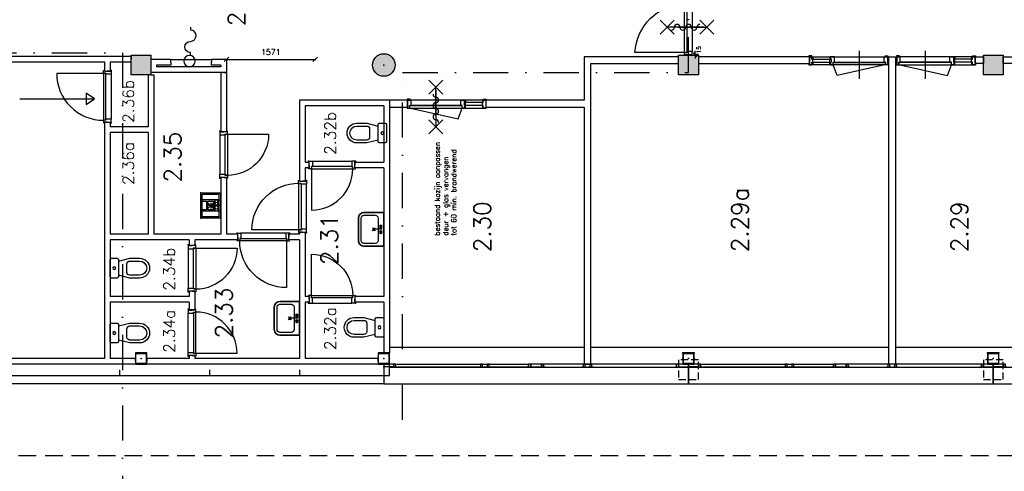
# Model space of a CAD drawing. Extents: x 7198 to 172353, y -998 to 131648.
# Tile 24 of 66: x 37532 to 54978, y 30446 to 38450. Entities that reach past the tile are written whole.
import ezdxf

# ---------------------------------------------------------------- set-up
doc = ezdxf.new("R2010")
doc.units = 0
doc.header["$LTSCALE"] = 50
doc.header["$MEASUREMENT"] = 0
doc.header["$PDSIZE"] = -1
for name, pattern in [('DASHDOT', [25, 12.5, -6.25, 0, -6.25]), ('DASHED', [0.75, 0.5, -0.25]), ('HIDDEN', [9.375, 6.25, -3.125]), ('HIDDEN2', [0.1875, 0.125, -0.0625])]:
    doc.linetypes.add(name, pattern=pattern)
doc.layers.get('0').update_dxf_attribs({"linetype": 'CONTINUOUS'})
doc.layers.get('DEFPOINTS').update_dxf_attribs({"linetype": 'CONTINUOUS'})
for name, color, linetype in [('_BESTAAND_ONGEWIJZIGD', 8, 'CONTINUOUS'), ('_BRANDCOMPART', 6, 'DASHDOT'), ('_DETAILNUMMERS', 4, 'CONTINUOUS'), ('_KOLOMBESTAAND', 212, 'CONTINUOUS'), ('A--01A1_ACEER', 1, 'CONTINUOUS'), ('A--A28--_F-2--', 7, 'CONTINUOUS'), ('A--L$7A1-_STRAMIEN', 1, 'CONTINUOUS'), ('A--L21--', 3, 'CONTINUOUS'), ('A--L21A1_BUITENWAND', 1, 'CONTINUOUS'), ('A--L22--SOLID', 111, 'CONTINUOUS'), ('A--L22AC1_BINNENWAND', 1, 'HIDDEN2'), ('A--L28--', 7, 'CONTINUOUS'), ('A--L28--_F-2--', 7, 'CONTINUOUS'), ('A--L32--', 7, 'CONTINUOUS'), ('A--L32--_F-2--', 7, 'CONTINUOUS'), ('A--L32--_F-23-', 2, 'CONTINUOUS'), ('A--L32--_F123-', 1, 'CONTINUOUS'), ('A--L32--_F123-DRAAIR', 7, 'CONTINUOUS'), ('A--L56--', 7, 'CONTINUOUS'), ('A--L56--_F123-', 7, 'CONTINUOUS'), ('A--L65--', 7, 'CONTINUOUS'), ('A--L65--_F-23-', 7, 'CONTINUOUS'), ('A--L65--_F123-', 7, 'CONTINUOUS'), ('A--L74--', 7, 'CONTINUOUS'), ('A--L74--_F-23-', 7, 'CONTINUOUS'), ('A--M$1A-_F123-', 1, 'CONTINUOUS'), ('A--M1$A-_F123-', 1, 'CONTINUOUS'), ('A--T$1A-_F123-_RNR', 4, 'CONTINUOUS'), ('L1', 1, 'CONTINUOUS'), ('TEKST_KOZIJNMERK', 2, 'CONTINUOUS'), ('X--LR---_CP', 7, 'CONTINUOUS')]:
    doc.layers.add(name, color=color, linetype=linetype)
doc.layers.add('bruto vloeroppervlak', color=3, linetype='CONTINUOUS', plot=False)
doc.styles.add('ALFA-0_25', font='ROMANS')
doc.styles.add('B-01', font='SIMPLEX.SHX', dxfattribs={"width": 0.8, "height": 4.5})
doc.styles.add('HIEMSTRA', font='romans.shx')
doc.dimstyles.get("Standard").update_dxf_attribs({"dimscale": 40, "dimtxt": 2.5, "dimasz": 2, "dimexe": 0.3, "dimexo": 0.3, "dimgap": 2, "dimtad": 1, "dimdec": 0, "dimzin": 0, "dimdsep": 46, "dimtxsty": 'HIEMSTRA', "dimblk1": 'OBLIQUE', "dimblk2": 'OBLIQUE', "dimsah": 1, "dimcen": -0.09, "dimdle": 0.3, "dimse1": 1, "dimclrd": 2, "dimclre": 2, "dimclrt": 3, "dimadec": 0, "dimazin": 0, "dimtfac": 1, "dimtdec": 4, "dimtofl": 0, "dimtmove": 2, "dimatfit": 3, "dimldrblk": 'OBLIQUE', "dimfxl": 1, "dimtvp": 625, "dimtolj": 1, "dimtzin": 0, "dimarcsym": 0})
doc.dimstyles.new('STANDARD$0', dxfattribs={"dimscale": 50, "dimtxt": 2.5, "dimasz": 2, "dimexe": 2, "dimexo": 0, "dimgap": 2, "dimtad": 1, "dimdec": 0, "dimzin": 0, "dimdsep": 46, "dimtxsty": 'ALFA-0_25', "dimblk1": 'OBLIQUE', "dimblk2": 'OBLIQUE', "dimsah": 1, "dimcen": -3, "dimdle": 2, "dimclrd": 1, "dimclre": 1, "dimclrt": 2, "dimadec": 0, "dimazin": 0, "dimtfac": 0.666667, "dimtofl": 0, "dimtmove": 2, "dimatfit": 3, "dimldrblk": 'OBLIQUE', "dimfxl": 1, "dimtvp": 0.833333, "dimtolj": 1, "dimtzin": 0, "dimarcsym": 0})

# ---------------------------------------------------------------- blocks, each defined once
blk = doc.blocks.new('Q0340041A')
at = {"layer": '_BESTAAND_ONGEWIJZIGD', "linetype": 'Continuous'}
blk.add_lwpolyline([(0, 0), (0, -40), (726.12, -40), (723.12, 0), (0, 0)], close=True, dxfattribs=at)
blk.add_lwpolyline([(0, -40), (0, -770, 0.41421356), (730, -40)], format="xyb", dxfattribs=at)
blk = doc.blocks.new('DR_730BE')
at = {"layer": '_BESTAAND_ONGEWIJZIGD'}
blk.add_line((67, 0), (765, 0), dxfattribs=at)
for points in [[(0, -9), (0, 0), (67, 0), (67, -94), (52, -94), (52, -139), (0, -139), (0, -121), (12, -121), (12, -9), (0, -9)], [(832, -9), (832, 0), (765, 0), (765, -94), (780, -94), (780, -139), (832, -139), (832, -121), (820, -121), (820, -9), (832, -9)]]:
    blk.add_lwpolyline(points, close=True, dxfattribs=at)
at = {"layer": 'X--LR---_CP', "linetype": 'Continuous'}
blk.add_point((0, 0), dxfattribs=at)
blk.add_point((0, 0), dxfattribs=at)
at = {"layer": 'X--LR---_CP', "color": 1, "linetype": 'Continuous'}
blk.add_point((832, 0), dxfattribs=at)
blk.add_point((832, 0), dxfattribs=at)
blk.add_point((832, 0), dxfattribs=at)
at = {"layer": 'A--L32--', "linetype": 'Continuous'}
blk.add_blockref('Q0340041A', (54, -96), dxfattribs=at)
blk = doc.blocks.new('DR_830BE')
at = {"layer": '_BESTAAND_ONGEWIJZIGD'}
blk.add_line((67, 0), (865, 0), dxfattribs=at)
for points in [[(0, -9), (0, 0), (67, 0), (67, -94), (52, -94), (52, -139), (0, -139), (0, -121), (12, -121), (12, -9), (0, -9)], [(932, -9), (932, 0), (865, 0), (865, -94), (880, -94), (880, -139), (932, -139), (932, -121), (920, -121), (920, -9), (932, -9)]]:
    blk.add_lwpolyline(points, close=True, dxfattribs=at)
at = {"layer": '_BESTAAND_ONGEWIJZIGD', "linetype": 'Continuous'}
blk.add_lwpolyline([(54, -96), (54, -136), (880, -136), (877, -96), (54, -96)], close=True, dxfattribs=at)
blk.add_lwpolyline([(54, -136), (54, -966, 0.414214), (884, -136)], format="xyb", dxfattribs=at)
at = {"layer": 'A--L32--_F-23-', "color": 2, "linetype": 'Continuous'}
blk.add_lwpolyline([(54, -96), (54, -136), (880, -136), (877, -96), (54, -96)], close=True, dxfattribs=at)
at = {"layer": 'X--LR---_CP', "linetype": 'Continuous'}
blk.add_point((0, 0), dxfattribs=at)
blk.add_point((0, 0), dxfattribs=at)
at = {"layer": 'X--LR---_CP', "color": 1, "linetype": 'Continuous'}
blk.add_point((932, 0), dxfattribs=at)
blk.add_point((932, 0), dxfattribs=at)
blk.add_point((932, 0), dxfattribs=at)
blk = doc.blocks.new('*U954')
at = {"layer": 'A--L21--', "color": 8, "linetype": 'Continuous'}
for points in [[(-50, 50), (-50, 50), (-805, 50), (-805, 0)], [(0, -50), (0, -50), (-805, -50), (-805, 0)]]:
    blk.add_lwpolyline(points, dxfattribs=at)
blk = doc.blocks.new('*U953')
at = {"layer": 'A--L21--', "color": 8, "linetype": 'Continuous'}
for points in [[(-50, 0), (-50, 0), (-50, -1050), (-50, -1050)], [(50, -50), (50, -50), (50, -1050), (50, -1050)]]:
    blk.add_lwpolyline(points, dxfattribs=at)
blk = doc.blocks.new('*U952')
at = {"layer": 'A--L21--', "color": 8, "linetype": 'Continuous'}
for points in [[(-50, 50), (-50, 50), (-1455, 50), (-1455, 50)], [(-50, -50), (-50, -50), (-1455, -50), (-1455, -50)]]:
    blk.add_lwpolyline(points, dxfattribs=at)
blk = doc.blocks.new('*U951')
at = {"layer": 'A--L21--', "color": 8, "linetype": 'Continuous'}
for points in [[(-50, 50), (-50, 50), (-725, 50), (-725, 50)], [(0, -50), (0, -50), (-725, -50), (-725, -50)]]:
    blk.add_lwpolyline(points, dxfattribs=at)
blk = doc.blocks.new('*U950')
at = {"layer": 'A--L21--', "color": 8, "linetype": 'Continuous'}
for points in [[(0, 0), (0, 50), (-70, 50), (-70, 50)], [(0, 0), (0, -50), (-70, -50), (-70, -50)]]:
    blk.add_lwpolyline(points, dxfattribs=at)
blk = doc.blocks.new('*U949')
at = {"layer": 'A--L21--', "color": 8, "linetype": 'Continuous'}
for points in [[(0, 0), (-50, 0), (-50, -50), (-50, -50)], [(0, 0), (50, 0), (50, -50), (50, -50)]]:
    blk.add_lwpolyline(points, dxfattribs=at)
blk = doc.blocks.new('*U948')
at = {"layer": 'A--L21--', "color": 8, "linetype": 'Continuous'}
for points in [[(-50, 0), (-50, 0), (-50, -1050), (-50, -1050)], [(50, -50), (50, -50), (50, -1050), (50, -1050)]]:
    blk.add_lwpolyline(points, dxfattribs=at)
blk = doc.blocks.new('*U947')
at = {"layer": 'A--L21--', "color": 8, "linetype": 'Continuous'}
for points in [[(-50, 50), (-50, 50), (-1905, 50), (-1905, 50)], [(0, -50), (0, -50), (-1955, -50), (-1955, -50)]]:
    blk.add_lwpolyline(points, dxfattribs=at)
blk = doc.blocks.new('*U946')
at = {"layer": 'A--L21--', "color": 8, "linetype": 'Continuous'}
for points in [[(0, 0), (-50, 0), (-50, -91), (-50, -91)], [(0, 0), (50, 0), (50, -141), (50, -141)]]:
    blk.add_lwpolyline(points, dxfattribs=at)
blk = doc.blocks.new('*U945')
at = {"layer": 'A--L21--', "color": 8, "linetype": 'Continuous'}
for points in [[(0, 0), (-50, 0), (-50, -1008), (-50, -1008)], [(0, 0), (50, 0), (50, -1008), (50, -1008)]]:
    blk.add_lwpolyline(points, dxfattribs=at)
blk = doc.blocks.new('*U944')
at = {"layer": 'A--L21--', "color": 8, "linetype": 'Continuous'}
for points in [[(50, 0), (50, 0), (50, -950), (0, -950)], [(-50, -50), (-50, -50), (-50, -950), (0, -950)]]:
    blk.add_lwpolyline(points, dxfattribs=at)
blk = doc.blocks.new('*U943')
at = {"layer": 'A--L21--', "color": 8, "linetype": 'Continuous'}
for points in [[(50, 0), (50, 0), (50, -1050), (50, -1050)], [(-50, -50), (-50, -50), (-50, -1100), (-50, -1100)]]:
    blk.add_lwpolyline(points, dxfattribs=at)
blk = doc.blocks.new('*U942')
at = {"layer": 'A--L21--', "color": 8, "linetype": 'Continuous'}
for points in [[(0, 0), (-50, 0), (-50, -35), (-50, -35)], [(0, 0), (50, 0), (50, -85), (50, -85)]]:
    blk.add_lwpolyline(points, dxfattribs=at)
blk = doc.blocks.new('*U941')
at = {"layer": 'A--L21--', "color": 8, "linetype": 'Continuous'}
for points in [[(-50, 50), (-50, 50), (-559, 50), (-559, 50)], [(0, -50), (0, -50), (-509, -50), (-509, -50)]]:
    blk.add_lwpolyline(points, dxfattribs=at)
blk = doc.blocks.new('*U940')
at = {"layer": 'A--L21--', "color": 8, "linetype": 'Continuous'}
for points in [[(50, 0), (50, 0), (50, -1854), (50, -1854)], [(-50, -50), (-50, -50), (-50, -1854), (-50, -1854)]]:
    blk.add_lwpolyline(points, dxfattribs=at)
blk = doc.blocks.new('*U939')
at = {"layer": 'A--L21--', "color": 8, "linetype": 'Continuous'}
for points in [[(-50, 50), (-50, 50), (-1189, 50), (-1189, 50)], [(50, -50), (50, -50), (-1289, -50), (-1289, -50)]]:
    blk.add_lwpolyline(points, dxfattribs=at)
blk = doc.blocks.new('*U938')
at = {"layer": 'A--L21--', "color": 8, "linetype": 'Continuous'}
for points in [[(50, 50), (50, 50), (-217, 50), (-217, 0)], [(-50, -50), (-50, -50), (-217, -50), (-217, 0)]]:
    blk.add_lwpolyline(points, dxfattribs=at)
blk = doc.blocks.new('*U937')
at = {"layer": 'A--L21--', "color": 8, "linetype": 'Continuous'}
for points in [[(0, 0), (0, 50), (-352, 50), (-352, 50)], [(0, 0), (0, -50), (-252, -50), (-252, -50)]]:
    blk.add_lwpolyline(points, dxfattribs=at)
blk = doc.blocks.new('*U936')
at = {"layer": 'A--L21--', "color": 8, "linetype": 'Continuous'}
for points in [[(-50, 50), (-50, 50), (-50, -180), (-50, -180)], [(50, -50), (50, -50), (50, -80), (50, -80)]]:
    blk.add_lwpolyline(points, dxfattribs=at)
blk = doc.blocks.new('*U935')
at = {"layer": 'A--L21--', "color": 8, "linetype": 'Continuous'}
for points in [[(50, 50), (50, 50), (50, -180), (50, -180)], [(-50, -50), (-50, -50), (-50, -80), (-50, -80)]]:
    blk.add_lwpolyline(points, dxfattribs=at)
blk = doc.blocks.new('*U934')
at = {"layer": 'A--L21--', "color": 8, "linetype": 'Continuous'}
for points in [[(-50, -50), (-50, -50), (-50, -151), (0, -151)], [(50, -50), (50, -50), (50, -151), (0, -151)]]:
    blk.add_lwpolyline(points, dxfattribs=at)
blk = doc.blocks.new('*U933')
at = {"layer": 'A--L21--', "color": 8, "linetype": 'Continuous'}
for points in [[(50, 0), (50, 0), (50, -192), (0, -192)], [(-50, -50), (-50, -50), (-50, -192), (0, -192)]]:
    blk.add_lwpolyline(points, dxfattribs=at)
blk = doc.blocks.new('*U932')
at = {"layer": 'A--L21--', "color": 8, "linetype": 'Continuous'}
for points in [[(0, 0), (0, -50), (-1340, -50), (-1340, -50)], [(0, 0), (0, 50), (-1290, 50), (-1290, 50)]]:
    blk.add_lwpolyline(points, dxfattribs=at)
blk = doc.blocks.new('*U931')
at = {"layer": 'A--L21--', "color": 8, "linetype": 'Continuous'}
for points in [[(0, 50), (0, 50), (-680, 50), (-680, 50)], [(-50, -50), (-50, -50), (-730, -50), (-730, -50)]]:
    blk.add_lwpolyline(points, dxfattribs=at)
blk = doc.blocks.new('*U930')
at = {"layer": 'A--L21--', "color": 8, "linetype": 'Continuous'}
for points in [[(50, 50), (50, 50), (-1540, 50), (-1540, 50)], [(-50, -50), (-50, -50), (-1440, -50), (-1440, -50)]]:
    blk.add_lwpolyline(points, dxfattribs=at)
blk = doc.blocks.new('*U929')
at = {"layer": 'A--L21--', "color": 8, "linetype": 'Continuous'}
for points in [[(0, 0), (0, -50), (-248, -50), (-248, -50)], [(0, 0), (0, 50), (-198, 50), (-198, 50)]]:
    blk.add_lwpolyline(points, dxfattribs=at)
blk = doc.blocks.new('*U928')
at = {"layer": 'A--L21--', "color": 8, "linetype": 'Continuous'}
for points in [[(0, 0), (-50, 0), (-50, -1054), (0, -1054)], [(0, 0), (50, 0), (50, -1054), (0, -1054)]]:
    blk.add_lwpolyline(points, dxfattribs=at)
blk = doc.blocks.new('*U927')
at = {"layer": 'A--L21--', "color": 8, "linetype": 'Continuous'}
for points in [[(0, 0), (0, 50), (-70, 50), (-70, 50)], [(0, 0), (0, -50), (-70, -50), (-70, -50)]]:
    blk.add_lwpolyline(points, dxfattribs=at)
blk = doc.blocks.new('*U926')
at = {"layer": 'A--L21--', "color": 8, "linetype": 'Continuous'}
for points in [[(-50, 50), (-50, 50), (-50, -1100), (-50, -1100)], [(50, -50), (50, -50), (50, -1050), (50, -1050)]]:
    blk.add_lwpolyline(points, dxfattribs=at)
blk = doc.blocks.new('*U925')
at = {"layer": 'A--L21--', "color": 8, "linetype": 'Continuous'}
for points in [[(-50, 50), (-50, 50), (-562, 50), (-562, 0)], [(-50, -50), (-50, -50), (-562, -50), (-562, 0)]]:
    blk.add_lwpolyline(points, dxfattribs=at)
blk = doc.blocks.new('*U924')
at = {"layer": 'A--L21--', "color": 8, "linetype": 'Continuous'}
for points in [[(-50, 50), (-50, 50), (-562, 50), (-562, 0)], [(-50, -50), (-50, -50), (-562, -50), (-562, 0)]]:
    blk.add_lwpolyline(points, dxfattribs=at)
blk = doc.blocks.new('*U923')
at = {"layer": 'A--L21--', "color": 8, "linetype": 'Continuous'}
for points in [[(-50, 0), (-50, 0), (-50, -282), (0, -282)], [(50, -50), (50, -50), (50, -282), (0, -282)]]:
    blk.add_lwpolyline(points, dxfattribs=at)
blk = doc.blocks.new('*U922')
at = {"layer": 'A--L21--', "color": 8, "linetype": 'Continuous'}
for points in [[(-50, 50), (-50, 50), (-240, 50), (-240, 0)], [(-50, -50), (-50, -50), (-240, -50), (-240, 0)]]:
    blk.add_lwpolyline(points, dxfattribs=at)
blk = doc.blocks.new('Q070048A')
at = {"layer": '_BESTAAND_ONGEWIJZIGD', "linetype": 'Continuous'}
for p, q in [((225.0123, -25), (-224.9877, -25)), ((-187.4877, -25), (-187.4877, -25)), ((-99.9877, -25), (-99.9877, -350)), ((-74.9877, -100), (-12.4877, -100)), ((-49.9877, -125), (50.0123, -225)), ((50.0123, -125), (-49.9877, -225)), ((0.0123, -125), (0.0123, -225)), ((12.5123, -100), (75.0123, -100)), ((100.0123, -25), (100.0123, -350)), ((187.5123, -25), (187.5123, -25)), ((75.0123, -325), (-74.9877, -325)), ((-49.9877, -175), (50.0123, -175))]:
    blk.add_line(p, q, dxfattribs=at)
for points in [[(-212.4877, 0), (212.5123, 0, -0.41), (225.0123, -12.5), (225.0123, -337.5, -0.41), (212.5123, -350), (-212.4877, -350, -0.41), (-224.9877, -337.5), (-224.9877, -12.5, -0.41), (-212.4877, 0)], [(-99.9877, -25), (-212.4877, -25, -0.41), (-224.9877, -12.5)], [(-99.9877, -325), (-187.4877, -325, -0.41), (-199.9877, -312.5), (-199.9877, -37.5, -0.41), (-187.4877, -25), (-187.4877, -25)], [(-62.4877, -50), (-49.9877, -75, -1), (-99.9877, -75), (-87.4877, -50)], [(12.5123, -25), (12.5123, -175, -1), (-12.4877, -175), (-12.4877, -25, -1), (12.5123, -25)], [(87.5123, -50), (100.0123, -75, -1), (50.0123, -75), (62.5123, -50)], [(225.0123, -12.5, -0.41), (212.5123, -25), (100.0123, -25)], [(187.5123, -25), (187.5123, -25, -0.41), (200.0123, -37.5), (200.0123, -312.5, -0.41), (187.5123, -325), (100.0123, -325)]]:
    blk.add_lwpolyline(points, format="xyb", dxfattribs=at)
for points in [[(-12.4877, -50), (-87.4877, -50), (-99.9877, 0)], [(12.5123, -50), (87.5123, -50), (100.0123, 0)], [(200.0123, -25), (200.0123, -325), (-199.9877, -325), (-199.9877, -25)], [(12.5123, -125), (75.0123, -125), (75.0123, -225), (-74.9877, -225), (-74.9877, -125), (-12.4877, -125)], [(-74.9877, -350), (-74.9877, -250), (75.0123, -250), (75.0123, -350)]]:
    blk.add_lwpolyline(points, dxfattribs=at)
at = {"layer": '_BESTAAND_ONGEWIJZIGD'}
blk.add_circle((0.0123, 0), 0.0123, dxfattribs=at)
for p in [(-224.9877, -350), (225.0123, -350), (225.0123, -350)]:
    blk.add_point(p, dxfattribs=at)
blk = doc.blocks.new('Q070097-')
at = {"layer": 'X--LR---_CP'}
for p in [(0, 0), (0, 0), (450, 0)]:
    blk.add_point(p, dxfattribs=at)
blk = doc.blocks.new('Q070098-')
at = {"layer": 'X--LR---_CP'}
for p in [(0, 0), (0, 0), (25, 0)]:
    blk.add_point(p, dxfattribs=at)
blk = doc.blocks.new('Q070056A')
at = {"layer": '_BESTAAND_ONGEWIJZIGD', "linetype": 'Continuous'}
for points in [[(-300, 0), (300, 0), (300, -350, -0.41), (200, -450), (-200, -450, -0.41), (-300, -350), (-300, 0)], [(-250, -200), (-250, -150, -0.41), (-200, -100), (200, -100, -0.41), (250, -150), (250, -350, -0.41), (200, -400), (-200, -400, -0.41), (-250, -350), (-250, -200)]]:
    blk.add_lwpolyline(points, format="xyb", dxfattribs=at)
for points in [[(-300, 0), (-300, -350, 0.41), (-200, -450), (200, -450, 0.41), (300, -350), (300, 0)], [(-75, -50, 1), (-25, -50, 1)], [(25, -50, 1), (75, -50, 1)]]:
    blk.add_lwpolyline(points, format="xyb", close=True, dxfattribs=at)
blk.add_lwpolyline([(0, -25), (0, -200), (0, -175), (-25, -175), (25, -175), (0, -175), (-25, -150), (25, -200), (0, -175), (25, -150), (-25, -200)], dxfattribs=at)
at = {"layer": '_BESTAAND_ONGEWIJZIGD'}
blk.add_circle((0, 0), 0.0123, dxfattribs=at)
blk.add_point((300, 0), dxfattribs=at)
at = {"layer": '_BESTAAND_ONGEWIJZIGD', "extrusion": (-1, 0, 0)}
blk.add_blockref('Q070097-', (0, 0), dxfattribs=at)
at = {"layer": '_BESTAAND_ONGEWIJZIGD'}
for p in [(-50, -50), (50, -50)]:
    blk.add_blockref('Q070098-', p, dxfattribs=at)
blk = doc.blocks.new('*U853')
at = {"layer": 'A--L21--', "color": 8, "linetype": 'Continuous'}
for points in [[(-50, 50), (-50, 50), (-3618, 50), (-3618, 0)], [(0, -50), (0, -50), (-3618, -50), (-3618, 0)]]:
    blk.add_lwpolyline(points, dxfattribs=at)
blk = doc.blocks.new('Q070064A')
at = {"layer": 'A--L74--_F-23-', "color": 8, "linetype": 'Continuous'}
for points in [[(-150, 0), (150, 0, -0.41), (175, -25), (175, -125, -0.41), (150, -150), (-150, -150, -0.41), (-175, -125), (-175, -25, -0.41), (-150, 0)], [(125, -150), (175, -350), (175, -525, -1), (-175, -525), (-175, -350), (-125, -150)], [(-75, -300), (75, -300, -0.41), (125, -350), (125, -525, -1), (-125, -525), (-125, -350, -0.41), (-75, -300)]]:
    blk.add_lwpolyline(points, format="xyb", dxfattribs=at)
blk.add_lwpolyline([(-25, -75, 1), (25, -75, 1)], format="xyb", close=True, dxfattribs=at)
at = {"layer": 'A--L74--_F-23-', "color": 255}
blk.add_circle((0, 0), 0.0123, dxfattribs=at)
blk = doc.blocks.new('*U846')
at = {"layer": 'A--L21--', "color": 8, "linetype": 'Continuous'}
for points in [[(-50, 0), (-50, 0), (-50, -1100), (-50, -1100)], [(50, -50), (50, -50), (50, -1050), (50, -1050)]]:
    blk.add_lwpolyline(points, dxfattribs=at)
blk = doc.blocks.new('*U845')
at = {"layer": 'A--L21--', "color": 8, "linetype": 'Continuous'}
for points in [[(50, 50), (50, 50), (50, -1100), (50, -1100)], [(-50, -50), (-50, -50), (-50, -1050), (-50, -1050)]]:
    blk.add_lwpolyline(points, dxfattribs=at)
blk = doc.blocks.new('*U844')
at = {"layer": 'A--L21--', "color": 8, "linetype": 'Continuous'}
for points in [[(50, 0), (50, 0), (50, -2375), (50, -2375)], [(-50, -50), (-50, -50), (-50, -2325), (-50, -2325)]]:
    blk.add_lwpolyline(points, dxfattribs=at)
blk = doc.blocks.new('*U840')
at = {"layer": 'A--L21--', "color": 8, "linetype": 'Continuous'}
for points in [[(-50, 0), (-50, 0), (-50, -1904), (-50, -1904)], [(50, -50), (50, -50), (50, -1854), (50, -1854)]]:
    blk.add_lwpolyline(points, dxfattribs=at)
blk = doc.blocks.new('*U839')
at = {"layer": 'A--L21--', "color": 8, "linetype": 'Continuous'}
for points in [[(-50, 50), (-50, 50), (-725, 50), (-725, 50)], [(-50, -50), (-50, -50), (-725, -50), (-725, -50)]]:
    blk.add_lwpolyline(points, dxfattribs=at)
blk = doc.blocks.new('*U838')
at = {"layer": 'A--L21--', "color": 8, "linetype": 'Continuous'}
for points in [[(0, 0), (-50, 0), (-50, -921), (-50, -921)], [(0, 0), (50, 0), (50, -971), (50, -971)]]:
    blk.add_lwpolyline(points, dxfattribs=at)
blk = doc.blocks.new('*U837')
at = {"layer": 'A--L21--', "color": 8, "linetype": 'Continuous'}
for points in [[(0, 0), (-50, 0), (-50, -131), (-50, -131)], [(0, 0), (50, 0), (50, -81), (50, -81)]]:
    blk.add_lwpolyline(points, dxfattribs=at)
blk = doc.blocks.new('*U836')
at = {"layer": 'A--L21--', "color": 8, "linetype": 'Continuous'}
for points in [[(-50, -50), (-50, -50), (-50, -212), (0, -212)], [(50, -50), (50, -50), (50, -212), (0, -212)]]:
    blk.add_lwpolyline(points, dxfattribs=at)
blk = doc.blocks.new('S060204-')
at = {"layer": 'A--L65--_F-23-', "color": 255}
blk.add_circle((0, 0), 0.0123, dxfattribs=at)
at = {"layer": 'A--L65--_F123-', "color": 1, "linetype": 'Continuous'}
for points in [[(-1.25, 6.25), (1.25, 3.75)], [(1.25, 6.25), (-1.25, 3.75)], [(0, 0), (0, 5)]]:
    blk.add_lwpolyline(points, dxfattribs=at)
blk = doc.blocks.new('S060205A')
at = {"layer": 'A--L65--_F-23-', "color": 255}
blk.add_circle((0, -0.0123), 0.0123, dxfattribs=at)
at = {"layer": 'A--L65--_F123-', "color": 1, "linetype": 'Continuous'}
for points in [[(-0.5, 5.7377, 0.41), (0, 5.2377)], [(0, 4.2377, 1), (0, 5.2377)], [(0, 4.2377, 1), (0, 3.2377)], [(0, 2.2377, 1), (0, 1.2377)], [(0, 2.2377, 1), (0, 3.2377)], [(0.5, 0.7377, 0.41), (0, 1.2377)]]:
    blk.add_lwpolyline(points, format="xyb", dxfattribs=at)
blk.add_lwpolyline([(0, -0.0123), (0, 6.2377)], dxfattribs=at)
at = {"layer": 'A--L65--', "xscale": -1}
blk.add_blockref('S060204-', (0, 1.4877), dxfattribs=at)
blk.add_blockref('S060204-', (0, 1.4877), dxfattribs=at)
at = {"layer": 'A--L65--', "rotation": 180}
blk.add_blockref('S060204-', (0, 4.4877), dxfattribs=at)
blk.add_blockref('S060204-', (0, 4.4877), dxfattribs=at)
blk = doc.blocks.new('S050123-')
at = {"layer": 'A--L56--_F123-', "color": 1, "linetype": 'Continuous'}
blk.add_lwpolyline([(0, -0.33, 1), (4, -0.33, 1)], format="xyb", close=True, dxfattribs=at)
blk.add_lwpolyline([(4, -0.66), (5, -0.66, -1), (9, -0.66, 0.98), (13, -0.74), (14, -0.74)], format="xyb", dxfattribs=at)
blk = doc.blocks.new('_OBLIQUE')
at = {"color": 0, "linetype": 'ByBlock'}
blk.add_line((-0.5, -0.5), (0.5, 0.5), dxfattribs=at)
blk = doc.blocks.new('*D133')
at = {"color": 2, "linetype": 'ByBlock', "transparency": 16777216}
blk.add_line((41184, 37747), (42779, 37747), dxfattribs=at)
at = {"layer": 'DEFPOINTS', "color": 0, "linetype": 'ByBlock', "transparency": 16777216}
for p in [(41196, 37747), (42767, 37747), (42767, 37747)]:
    blk.add_point(p, dxfattribs=at)
at = {"color": 2, "linetype": 'ByBlock', "transparency": 16777216, "xscale": 80, "yscale": 80, "zscale": 80, "rotation": 180}
blk.add_blockref('_OBLIQUE', (41196, 37747), dxfattribs=at)
at = {"color": 2, "linetype": 'ByBlock', "transparency": 16777216, "xscale": 80, "yscale": 80, "zscale": 80}
blk.add_blockref('_OBLIQUE', (42767, 37747), dxfattribs=at)
at = {"color": 3, "linetype": 'ByBlock', "transparency": 16777216, "insert": (41982, 37877), "char_height": 100, "attachment_point": 5, "style": 'HIEMSTRA'}
blk.add_mtext('\\A1;1571', dxfattribs=at)
blk = doc.blocks.new('KOL_ROND')
at = {"layer": 'A--L21--'}
blk.add_circle((0, 0), 200, dxfattribs=at)
at = {"layer": 'X--LR---_CP', "color": 1}
blk.add_point((0, 0), dxfattribs=at)
blk.add_point((0, 0), dxfattribs=at)
at = {"layer": 'X--LR---_CP'}
blk.add_point((0, 0), dxfattribs=at)
blk = doc.blocks.new('Q020593-')
at = {"layer": 'A--A28--_F-2--', "color": 3, "linetype": 'Continuous'}
for points in [[(-90, 90), (-100, -100), (-100, 100)], [(-90, 90), (-100, 100), (100, 100)], [(-90, 90), (-90, -90), (-100, -100)], [(100, 100), (90, 90), (-90, 90)], [(100, 100), (100, -100), (90, 90)], [(100, -100), (90, -90), (90, 90)], [(100, -100), (-100, -100), (-90, -90)], [(100, -100), (-90, -90), (90, -90)]]:
    blk.add_solid(points, dxfattribs=at)
at = {"layer": 'A--L28--_F-2--', "color": 3, "linetype": 'Continuous'}
blk.add_lwpolyline([(-100, -100), (-90, -90), (-90, 90), (90, 90), (90, -90), (-90, -90), (-100, -100), (100, -100), (100, 100), (-100, 100)], close=True, dxfattribs=at)
at = {"layer": 'X--LR---_CP', "color": 4, "linetype": 'Continuous'}
for p in [(-100, 0), (0, 0), (100, 0)]:
    blk.add_point(p, dxfattribs=at)
blk = doc.blocks.new('type 5d')
at = {"layer": 'A--L32--_F-23-'}
for points in [[(-1861, 51), (-1861, 69), (-1794, 69), (-1794, -24), (-1819, -24), (-1819, -70), (-1861, -70), (-1861, -52), (-1849, -52), (-1849, 51), (-1861, 51)], [(0, 51), (0, 69), (-67, 69), (-67, -24), (-42, -24), (-42, -70), (0, -70), (0, -52), (-12, -52), (-12, 51), (0, 51)], [(-1817, -26), (-1817, -66), (-937, -66), (-940, -26), (-1817, -26)], [(-44, -26), (-44, -66), (-924, -66), (-921, -26), (-44, -26)]]:
    blk.add_lwpolyline(points, close=True, dxfattribs=at)
at = {"layer": 'A--L32--_F123-', "color": 1}
blk.add_line((-1794, 69), (-67, 69), dxfattribs=at)
at = {"layer": 'A--L32--_F123-DRAAIR', "color": 1}
for points in [[(-1817, -66), (-1817, -946, 0.381848), (-944, -66)], [(-44, -66), (-44, -946, -0.381848), (-917, -66)]]:
    blk.add_lwpolyline(points, format="xyb", dxfattribs=at)
blk = doc.blocks.new('A$C786D09E9')
at = {"layer": 'A--L32--_F123-', "color": 1, "rotation": 90}
blk.add_blockref('type 5d', (70, 1861), dxfattribs=at)
blk = doc.blocks.new('*D451')
at = {"color": 1, "linetype": 'ByBlock', "transparency": 16777216}
for p, q in [((49498, 37837), (49498, 37897)), ((49482, 37837), (49558, 37837)), ((49482, 37822), (49558, 37822)), ((49498, 37822), (49498, 37837)), ((49498, 37822), (49498, 37762))]:
    blk.add_line(p, q, dxfattribs=at)
at = {"layer": 'DEFPOINTS', "color": 0, "linetype": 'ByBlock', "transparency": 16777216}
for p in [(49482, 37837), (49482, 37822), (49498, 37837)]:
    blk.add_point(p, dxfattribs=at)
at = {"color": 1, "linetype": 'ByBlock', "transparency": 16777216, "xscale": 60, "yscale": 60, "zscale": 60}
for p, rotation in [((49498, 37837), 270), ((49498, 37822), 90)]:
    blk.add_blockref('_OBLIQUE', p, dxfattribs=dict(at, rotation=rotation))
at = {"color": 2, "linetype": 'ByBlock', "transparency": 16777216, "insert": (49563, 37917), "char_height": 75, "attachment_point": 5, "rotation": 90, "style": 'ALFA-0_25'}
blk.add_mtext('\\A1;15', dxfattribs=at)
blk = doc.blocks.new('*U536')
at = {"layer": 'A--L21--', "color": 8, "linetype": 'Continuous'}
for points in [[(0, 0), (0, -50), (-500, -50), (-500, -50)], [(0, 0), (0, 50), (-450, 50), (-450, 50)]]:
    blk.add_lwpolyline(points, dxfattribs=at)
blk = doc.blocks.new('*U526')
at = {"layer": 'A--L21--', "color": 8, "linetype": 'Continuous'}
for points in [[(0, 50), (0, 50), (425, 50), (425, 0)], [(50, -50), (50, -50), (425, -50), (425, 0)]]:
    blk.add_lwpolyline(points, dxfattribs=at)
blk = doc.blocks.new('*U525')
at = {"layer": 'A--L21--', "color": 8, "linetype": 'Continuous'}
for points in [[(0, 0), (0, 50), (2267, 50), (2267, 50)], [(0, 0), (0, -50), (2217, -50), (2217, -50)]]:
    blk.add_lwpolyline(points, dxfattribs=at)
blk = doc.blocks.new('A$C2EE40F78')
at = {"layer": '_DETAILNUMMERS', "color": 2}
for points in [[(8, 139), (8, 18), (0, 18), (0, 0), (51, 0), (51, 43), (68, 43), (68, 96), (51, 96), (51, 139)], [(68, 96), (51, 96), (51, 139), (68, 139)], [(68, 0), (51, 0), (51, 43), (68, 43)], [(384, 139), (367, 139), (367, 96), (384, 96)], [(392, 43), (367, 43), (367, 96), (392, 96)], [(384, 0), (367, 0), (367, 43), (384, 43)], [(384, 139), (384, 96), (392, 96), (392, 43), (384, 43), (384, 0), (427, 0), (427, 43), (452, 43), (452, 139)], [(1392, 139), (1392, 18), (1400, 18), (1400, 0), (1357, 0), (1357, 43), (1332, 43), (1332, 139)]]:
    blk.add_lwpolyline(points, close=True, dxfattribs=at)
at = {"layer": 'A--L32--', "color": 1}
for p, q in [((1400, 0), (0, 0)), ((51, 139), (1332, 139)), ((51, 96), (392, 96)), ((51, 43), (392, 43)), ((452, 43), (1332, 43))]:
    blk.add_line(p, q, dxfattribs=at)
for points in [[(0, 139), (51, 139), (51, 157), (0, 157)], [(1357, 40), (1357, 0), (427, 0), (427, 40)], [(1400, 139), (1349, 139), (1349, 157), (1400, 157)]]:
    blk.add_lwpolyline(points, close=True, dxfattribs=at)
at = {"layer": 'A--L32--_F-2--', "color": 1, "linetype": 'Continuous'}
blk.add_lwpolyline([(1343, 0), (496.75, -191.25), (427, 0)], dxfattribs=at)
at = {"layer": 'A--L32--_F123-', "color": 1, "linetype": 'Continuous'}
blk.add_lwpolyline([(892, 243.62), (892, -253.38)], dxfattribs=at)
at = {"layer": 'X--LR---_CP'}
blk.add_point((532, 43), dxfattribs=at)
blk.add_point((532, 43), dxfattribs=at)
blk.add_point((532, 43), dxfattribs=at)

msp = doc.modelspace()

# ---------------------------------------------------------------- hatches: boundary and pattern name
at = {"layer": '_KOLOMBESTAAND'}
for points in [[(39857, 37821.9), (39857, 37471.9), (39507, 37471.9), (39507, 37821.9)], [(49557, 37821.9), (49557, 37471.9), (49207, 37471.9), (49207, 37821.9)], [(54957, 37821.9), (54957, 37471.9), (54607, 37471.9), (54607, 37821.9)]]:
    msp.add_hatch(color=256, dxfattribs=at).paths.add_polyline_path(points)
h = msp.add_hatch(color=256, dxfattribs=at)
edge = h.paths.add_edge_path()
edge.add_arc((43982, 37646.9), 200, 0, 360)

# ---------------------------------------------------------------- linework, layer by layer
at = {"layer": '_BESTAAND_ONGEWIJZIGD', "linetype": 'Continuous'}
msp.add_line((40208.8, 37746.9), (40928.8, 37746.9), dxfattribs=at)
at = {"layer": '_BESTAAND_ONGEWIJZIGD'}
for p, q in [((44214.5, 32346.9), (46543.8, 32346.9)), ((46522.3, 32289.9), (44237, 32289.9)), ((49166.1, 32346.9), (46819.8, 32346.9)), ((46841.8, 32289.9), (49144.1, 32289.9)), ((49614.5, 32346.9), (51943.8, 32346.9)), ((51922.3, 32289.9), (49637, 32289.9)), ((54566.1, 32346.9), (52219.8, 32346.9)), ((52241.8, 32289.9), (54544.1, 32289.9))]:
    msp.add_line(p, q, dxfattribs=at)
at = {"layer": '_BESTAAND_ONGEWIJZIGD', "linetype": 'HIDDEN'}
msp.add_lwpolyline([(71512, 34947.1), (72512, 34947.1), (72512, 31722.5), (72512, 30722.5), (31577, 30722.5)], dxfattribs=at)
at = {"layer": '_BESTAAND_ONGEWIJZIGD'}
for points in [[(44157, 32346.9), (43982, 32346.9), (43982, 31997.6), (44157, 31997.6), (49207, 31997.6), (49382, 31997.6), (49382, 32346.9), (49207.6, 32346.9)], [(44156.5, 32346.9), (44156.5, 32297.6), (43982.1, 32297.6)], [(49207.6, 32346.9), (49207.6, 32297.6), (49382.1, 32297.6)], [(49557, 32346.9), (49382, 32346.9), (49382, 31997.6), (49557, 31997.6), (54607, 31997.6), (54782, 31997.6), (54782, 32346.9), (54607.6, 32346.9)], [(49556.5, 32346.9), (49556.5, 32297.6), (49382.1, 32297.6)], [(54607.6, 32346.9), (54607.6, 32297.6), (54782.1, 32297.6)], [(54957, 32346.9), (54782, 32346.9), (54782, 31997.6), (54957, 31997.6), (60007, 31997.6), (60182, 31997.6), (60182, 32346.9), (60007.6, 32346.9)], [(54956.5, 32346.9), (54956.5, 32297.6), (54782.1, 32297.6)]]:
    msp.add_lwpolyline(points, dxfattribs=at)
at = {"layer": '_BESTAAND_ONGEWIJZIGD', "linetype": 'Continuous'}
for points in [[(44140.1, 32289.9), (44220.1, 32289.9), (44220.1, 32293.9), (44198.1, 32293.9), (44198.1, 32346.9), (44162.1, 32346.9), (44162.1, 32293.9), (44140.1, 32293.9)], [(45671.8, 32289.9), (45751.8, 32289.9), (45751.8, 32293.9), (45729.8, 32293.9), (45729.8, 32346.9), (45693.8, 32346.9), (45693.8, 32293.9), (45671.8, 32293.9)], [(45791.8, 32289.9), (45871.8, 32289.9), (45871.8, 32293.9), (45849.8, 32293.9), (45849.8, 32346.9), (45813.8, 32346.9), (45813.8, 32293.9), (45791.8, 32293.9)], [(46521.8, 32289.9), (46601.8, 32289.9), (46601.8, 32293.9), (46579.8, 32293.9), (46579.8, 32346.9), (46543.8, 32346.9), (46543.8, 32293.9), (46521.8, 32293.9)], [(46761.8, 32289.9), (46841.8, 32289.9), (46841.8, 32293.9), (46819.8, 32293.9), (46819.8, 32346.9), (46783.8, 32346.9), (46783.8, 32293.9), (46761.8, 32293.9)], [(47491.8, 32289.9), (47571.8, 32289.9), (47571.8, 32293.9), (47549.8, 32293.9), (47549.8, 32346.9), (47513.8, 32346.9), (47513.8, 32293.9), (47491.8, 32293.9)], [(47611.8, 32289.9), (47691.8, 32289.9), (47691.8, 32293.9), (47669.8, 32293.9), (47669.8, 32346.9), (47633.8, 32346.9), (47633.8, 32293.9), (47611.8, 32293.9)], [(49144.1, 32289.9), (49224.1, 32289.9), (49224.1, 32293.9), (49202.1, 32293.9), (49202.1, 32346.9), (49166.1, 32346.9), (49166.1, 32293.9), (49144.1, 32293.9)], [(49540.1, 32289.9), (49620.1, 32289.9), (49620.1, 32293.9), (49598.1, 32293.9), (49598.1, 32346.9), (49562.1, 32346.9), (49562.1, 32293.9), (49540.1, 32293.9)], [(51071.8, 32289.9), (51151.8, 32289.9), (51151.8, 32293.9), (51129.8, 32293.9), (51129.8, 32346.9), (51093.8, 32346.9), (51093.8, 32293.9), (51071.8, 32293.9)], [(51191.8, 32289.9), (51271.8, 32289.9), (51271.8, 32293.9), (51249.8, 32293.9), (51249.8, 32346.9), (51213.8, 32346.9), (51213.8, 32293.9), (51191.8, 32293.9)], [(51921.8, 32289.9), (52001.8, 32289.9), (52001.8, 32293.9), (51979.8, 32293.9), (51979.8, 32346.9), (51943.8, 32346.9), (51943.8, 32293.9), (51921.8, 32293.9)], [(52161.8, 32289.9), (52241.8, 32289.9), (52241.8, 32293.9), (52219.8, 32293.9), (52219.8, 32346.9), (52183.8, 32346.9), (52183.8, 32293.9), (52161.8, 32293.9)], [(52891.8, 32289.9), (52971.8, 32289.9), (52971.8, 32293.9), (52949.8, 32293.9), (52949.8, 32346.9), (52913.8, 32346.9), (52913.8, 32293.9), (52891.8, 32293.9)], [(53011.8, 32289.9), (53091.8, 32289.9), (53091.8, 32293.9), (53069.8, 32293.9), (53069.8, 32346.9), (53033.8, 32346.9), (53033.8, 32293.9), (53011.8, 32293.9)], [(54544.1, 32289.9), (54624.1, 32289.9), (54624.1, 32293.9), (54602.1, 32293.9), (54602.1, 32346.9), (54566.1, 32346.9), (54566.1, 32293.9), (54544.1, 32293.9)], [(54940.1, 32289.9), (55020.1, 32289.9), (55020.1, 32293.9), (54998.1, 32293.9), (54998.1, 32346.9), (54962.1, 32346.9), (54962.1, 32293.9), (54940.1, 32293.9)]]:
    msp.add_lwpolyline(points, close=True, dxfattribs=at)
at = {"layer": '_BESTAAND_ONGEWIJZIGD'}
for points in [[(46586.6, 32296.5), (46778.1, 32296.5), (46778.1, 32346.9), (46586.6, 32346.9)], [(51986.6, 32296.5), (52178.1, 32296.5), (52178.1, 32346.9), (51986.6, 32346.9)]]:
    msp.add_lwpolyline(points, close=True, dxfattribs=at)
at = {"layer": '_BRANDCOMPART'}
for points in [[(44314, 31359), (44314, 37516.9), (49382, 37516.9), (49382.2, 42646.9)], [(23691, 20792), (23941.9, 22067), (23942, 22067.3), (24521.2, 25043.9), (23048.6, 25343.6), (25599.2, 37865.5), (25599.2, 37865.5), (39355.5, 37865.5), (39355.5, 37865.5), (39355.5, 28729.3)]]:
    msp.add_lwpolyline(points, dxfattribs=at)
at = {"layer": 'A--L$7A1-_STRAMIEN'}
for p, q in [((37535, 37048.5), (38856.8, 37048.5)), ((38856.8, 37048.5), (38706.8, 37148.5)), ((38706.8, 37148.5), (38706.8, 36948.5)), ((38706.8, 36948.5), (38856.8, 37048.5))]:
    msp.add_line(p, q, dxfattribs=at)
at = {"layer": 'A--L21--'}
for p, q in [((44082, 32646.9), (47532.6, 32646.9)), ((47652.6, 32646.9), (49482, 32646.9)), ((49482, 32646.9), (52931.8, 32646.9)), ((53051.8, 32646.9), (56511.6, 32646.9))]:
    msp.add_line(p, q, dxfattribs=at)
at = {"layer": 'A--L21--', "color": 2, "linetype": 'Continuous'}
for points in [[(47532.6, 37791.9), (47532.6, 37022.6), (45789.2, 37022.6), (45789.2, 36902.6), (47532.6, 36902.6), (47532.6, 32346.9), (47652.6, 32346.9), (47652.6, 37671.9), (47706.7, 37671.9), (49207.1, 37671.9), (49207.1, 37791.9), (47652.6, 37791.9)], [(51524.8, 37791.9), (49557, 37791.9), (49557, 37671.9), (51524.8, 37671.9)], [(53051.8, 37791.9), (53051.8, 32346.9), (52931.8, 32346.9), (52931.8, 37791.9)], [(54458.8, 37791.9), (54607, 37791.9), (54607, 37671.9), (54458.8, 37671.9)], [(56631.6, 37791.9), (56631.6, 32346.9), (56511.6, 32346.9), (56511.6, 37671.9), (56457.5, 37671.9), (54957, 37671.9), (54957, 37791.9), (56511.6, 37791.9)], [(44405.2, 37022.5), (44082.2, 37022.5), (44082.2, 36902.5), (44405.2, 36902.6)]]:
    msp.add_lwpolyline(points, close=True, dxfattribs=at)
at = {"layer": 'A--L21A1_BUITENWAND', "linetype": 'Continuous'}
msp.add_line((43982, 31997.6), (31840, 31997.6), dxfattribs=at)
at = {"layer": 'A--L22--SOLID'}
for p in [(43981.8, 32292.6), (43982.5, 32292.6), (49381.8, 32292.6), (49382.3, 32292.6), (49382.5, 32292.6), (54781.8, 32292.6), (54782.3, 32292.6), (54782.5, 32292.6)]:
    msp.add_point(p, dxfattribs=at)
at = {"layer": 'A--L22AC1_BINNENWAND', "color": 4, "linetype": 'ByBlock'}
for p, q in [((44082, 32146), (44082, 32346.9)), ((31771.4, 32146), (44082, 32146)), ((39307, 32146), (39306.9, 32246.9)), ((40902, 32146), (40901.9, 32246.9)), ((42497, 32146), (42496.9, 32246.9))]:
    msp.add_line(p, q, dxfattribs=at)
at = {"layer": 'A--L28--', "color": 3}
for points in [[(39857, 37821.9), (39857, 37471.9), (39507, 37471.9), (39507, 37821.9)], [(49557, 37821.9), (49557, 37471.9), (49207, 37471.9), (49207, 37821.9)], [(54957, 37821.9), (54957, 37471.9), (54607, 37471.9), (54607, 37821.9)]]:
    msp.add_lwpolyline(points, close=True, dxfattribs=at)
at = {"layer": 'A--L28--', "color": 1, "linetype": 'DASHED', "ltscale": 5}
for points in [[(49557, 32421.9), (49207, 32421.9), (49207, 32071.9), (49557, 32071.9)], [(54957, 32421.9), (54607, 32421.9), (54607, 32071.9), (54957, 32071.9)]]:
    msp.add_lwpolyline(points, close=True, dxfattribs=at)
at = {"layer": 'bruto vloeroppervlak'}
msp.add_lwpolyline([(31771.4, 32146), (44082, 32146), (44082, 32289.9), (71039.2, 32289.9)], dxfattribs=at)
at = {"layer": 'L1'}
msp.add_line((49748.3, 37721.4), (49748.3, 37721.4), dxfattribs=at)
at = {"layer": 'X--LR---_CP', "linetype": 'Continuous'}
for p in [(44082, 32546.9), (49482, 32546.9), (54882, 32546.9)]:
    msp.add_point(p, dxfattribs=at)
at = {"layer": 'X--LR---_CP', "color": 1, "linetype": 'Continuous'}
for p in [(49282, 32546.9), (49282, 32546.9), (54682, 32546.9), (54682, 32546.9)]:
    msp.add_point(p, dxfattribs=at)

# ---------------------------------------------------------------- block references
at = {"layer": 'A--01A1_ACEER', "linetype": 'Continuous', "rotation": 180}
msp.add_blockref('A$C786D09E9', (49447.3, 39682.9), dxfattribs=at)
at = {"layer": 'A--L21--', "linetype": 'Continuous'}
for name, p in [('*U836', (39082.2, 37751.9)), ('*U526', (39082.2, 37751.9)), ('*U937', (40208.8, 37696.9)), ('*U936', (39907.2, 37696.9)), ('*U938', (41146.1, 37696.9)), ('*U935', (41146.1, 37696.9)), ('*U939', (41146.1, 37566.9)), ('*U928', (41146.1, 37516.9)), ('*U838', (39857.3, 37471.9)), ('*U930', (44032.2, 36972.5)), ('*U926', (42542.2, 36972.5)), ('*U845', (44032.2, 36972.5)), ('*U837', (39082.2, 36631.7)), ('*U840', (39082.2, 36500.5)), ('*U839', (39857.3, 36500.5)), ('*U940', (39857.3, 36500.5)), ('*U923', (42542.2, 35872.1)), ('*U927', (42662.4, 35872.1)), ('*U925', (44032.2, 35872.1)), ('*U844', (44032.2, 35872.1)), ('*U945', (41146.1, 35654.5)), ('*U846', (39082.2, 34596.9)), ('*U951', (39857.3, 34596.9)), ('*U931', (40587.2, 34596.9)), ('*U934', (40587.2, 34596.9)), ('*U941', (41146.1, 34596.9)), ('*U929', (41394.1, 34596.9)), ('*U922', (42542.2, 34596.9)), ('*U942', (42542.2, 34681.9)), ('*U943', (42542.2, 34596.9)), ('*U953', (39082.2, 33496.9)), ('*U952', (40587.2, 33496.9)), ('*U946', (40587.2, 33637.5)), ('*U933', (40587.2, 33496.9)), ('*U948', (42542.2, 33496.9)), ('*U950', (42662.4, 33496.9)), ('*U924', (44032.2, 33496.9)), ('*U944', (44032.2, 33496.9)), ('*U949', (40587.2, 32497.3)), ('*U853', (39082.2, 32396.9)), ('*U536', (39582, 32396.9)), ('*U954', (40587.2, 32396.9)), ('*U947', (42542.2, 32396.9)), ('*U932', (43882.2, 32396.9))]:
    msp.add_blockref(name, p, dxfattribs=at)
at = {"layer": 'A--L28--', "color": 2, "linetype": 'Continuous'}
msp.add_blockref('KOL_ROND', (43982, 37646.9), dxfattribs=at)
at = {"layer": 'A--L28--'}
for p in [(39682, 32446.9), (43982, 32446.9), (49382, 32446.9), (54782, 32446.9)]:
    msp.add_blockref('Q020593-', p, dxfattribs=at)
at = {"layer": 'A--L32--', "color": 1}
msp.add_blockref('A$C2EE40F78', (51516.8, 37652.9), dxfattribs=at)
at = {"layer": 'A--L32--', "color": 1, "xscale": -1}
for p in [(54466.8, 37652.9), (45797.2, 36884.6)]:
    msp.add_blockref('A$C2EE40F78', p, dxfattribs=at)
at = {"layer": 'A--L32--'}
for name, p in [('*U525', (36815, 37751.9)), ('DR_730BE', (42650.4, 35943.1))]:
    msp.add_blockref(name, p, dxfattribs=at)
for name, p, rotation in [('DR_830BE', (39153.2, 37551.7), 270), ('DR_730BE', (40516.2, 32485.3), 90)]:
    msp.add_blockref(name, p, dxfattribs=dict(at, rotation=rotation))
at = {"layer": 'A--L32--', "xscale": -1}
for name, p, rotation in [('DR_730BE', (41075.1, 36474.5), 90), ('DR_830BE', (42613, 34669.9), 270), ('DR_730BE', (40516.2, 34457.5), 90), ('DR_730BE', (42650.4, 33425.9), 180)]:
    msp.add_blockref(name, p, dxfattribs=dict(at, rotation=rotation))
msp.add_blockref('DR_830BE', (42314.1, 34667.9), dxfattribs=at)
at = {"layer": 'A--L56--', "linetype": 'Continuous', "xscale": 50, "yscale": 50, "rotation": 90}
msp.add_blockref('S050123-', (40524.2, 37615.9), dxfattribs=at)
at = {"layer": 'A--L65--', "xscale": 100, "yscale": 100, "zscale": 2}
for p, rotation in [((49653.9, 38316.1), 89.99999999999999), ((44905.2, 37201.4), 180)]:
    msp.add_blockref('S060205A', p, dxfattribs=dict(at, rotation=rotation))
at = {"layer": 'A--L74--', "linetype": 'Continuous'}
for name, p, rotation in [('Q070064A', (44032.2, 36440.5), 270), ('Q070048A', (41090.4, 35156.4), 270), ('Q070056A', (43982, 34735.3), 270), ('Q070064A', (39132.2, 34046.9), 90), ('Q070056A', (42492.2, 33158.4), 270), ('Q070064A', (43982.2, 32996.9), 270), ('Q070064A', (39132.2, 32896.9), 90)]:
    msp.add_blockref(name, p, dxfattribs=dict(at, rotation=rotation))

# ---------------------------------------------------------------- texts
at = {"layer": 'A--T$1A-_F123-_RNR', "style": 'ALFA-0_25'}
for s, height, p in [('2.19', 300, (41523.1, 38334.1)), ('2.36b', 200, (39556.6, 36620.4)), ('2.32b', 200, (43134.9, 36053.9)), ('2.35', 300, (40391.6, 35564.4)), ('2.36a', 200, (39556.6, 35520.5)), ('2.29a', 300, (50442.6, 34329.6)), ('2.30', 300, (45877.4, 34329.6)), ('2.29', 300, (54331.9, 34329.6)), ('2.31', 300, (43168.1, 34102.3)), ('2.34b', 200, (40282.3, 33646.9)), ('2.33', 300, (41299.5, 32801.3)), ('2.34a', 200, (40282.3, 32546.9)), ('2.32a', 200, (43134.9, 32594.1))]:
    msp.add_text(s, height=height, rotation=90, dxfattribs=at).set_placement(p)
at = {"layer": 'TEKST_KOZIJNMERK', "style": 'B-01'}
for s, p in [('bestaand kozijn aanpassen ', (44975.2, 34623.6)), ('tot 60 min. brandwerend', (45266.7, 34623.6)), ('deur + glas vervangen', (45122.3, 34623.6))]:
    msp.add_text(s, height=90, rotation=90, dxfattribs=at).set_placement(p)

# ---------------------------------------------------------------- dimensions: what is measured, and where the dimension line sits
at = {"layer": 'A--M$1A-_F123-', "linetype": 'Continuous'}
dim = msp.add_linear_dim(base=(42767, 37746.9), p1=(41196.1, 37746.9), p2=(42767, 37746.9), dimstyle='Standard', dxfattribs=at)
dim.commit()
dim.dimension.update_dxf_attribs({"geometry": '*D133', "text_midpoint": (41981.6, 37876.9)})
at = {"layer": 'A--M1$A-_F123-'}
dim = msp.add_linear_dim(base=(49498.2, 37836.9), p1=(49482.3, 37821.9), p2=(49482.3, 37836.9), angle=90, dimstyle='STANDARD$0', override={"dimscale": 30, "dimblk1": 'OBLIQUE', "dimblk2": 'OBLIQUE'}, dxfattribs=at)
dim.commit()
dim.dimension.update_dxf_attribs({"geometry": '*D451', "text_midpoint": (49562.7, 37917), "dimtype": 161})

doc.saveas('drawing.dxf')
